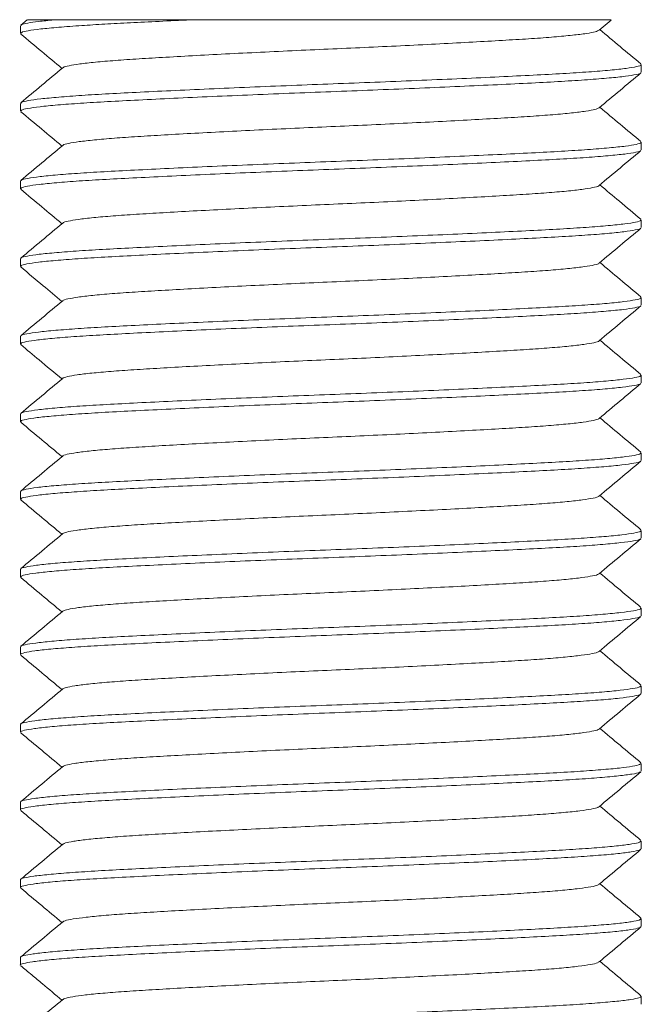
# Model space of a CAD drawing. Header units: millimetres. Extents: x 0 to 210, y 0 to 297.
# Tile 6 of 8: x 118 to 134, y 141 to 166. Entities that reach past the tile are written whole.
import ezdxf

# ---------------------------------------------------------------- set-up
doc = ezdxf.new("R2010")
doc.units = ezdxf.units.MM

msp = doc.modelspace()

# ---------------------------------------------------------------- linework, layer by layer
at = {"color": 7, "linetype": 'Continuous', "lineweight": 15}
for p, q in [((118.51, 166.007), (118.341, 165.866)), ((119.198, 166.002), (122.715, 166.002)), ((133.244, 165.735), (133.557, 165.996)), ((118.333, 165.852), (118.333, 165.652)), ((134.333, 164.652), (134.333, 164.852)), ((118.333, 163.852), (118.333, 163.652)), ((134.333, 162.652), (134.333, 162.852)), ((118.333, 161.852), (118.333, 161.652)), ((134.333, 160.652), (134.333, 160.852)), ((118.333, 159.852), (118.333, 159.652)), ((134.333, 158.652), (134.333, 158.852)), ((118.333, 157.852), (118.333, 157.652)), ((134.333, 156.652), (134.333, 156.852)), ((118.333, 155.852), (118.333, 155.652)), ((134.333, 154.651), (134.333, 154.852)), ((118.333, 153.852), (118.333, 153.651)), ((134.333, 152.651), (134.333, 152.851)), ((118.333, 151.851), (118.333, 151.651)), ((134.333, 150.651), (134.333, 150.851)), ((118.333, 149.851), (118.333, 149.651)), ((134.333, 148.651), (134.333, 148.851)), ((118.333, 147.851), (118.333, 147.651)), ((134.333, 146.651), (134.333, 146.851)), ((118.333, 145.851), (118.333, 145.651)), ((134.333, 144.651), (134.333, 144.851)), ((118.333, 143.851), (118.333, 143.651)), ((134.333, 142.651), (134.333, 142.851)), ((118.333, 141.851), (118.333, 141.652)), ((134.333, 140.652), (134.333, 140.851))]:
    msp.add_line(p, q, dxfattribs=at)
for points, knots in [([(119.198, 166.002), (119.057, 165.988), (118.777, 165.961), (118.51, 165.92), (118.351, 165.884), (118.348, 165.861), (118.347, 165.852)], [0, 0, 0, 0, 0.266264, 0.531725, 0.794348, 1, 1, 1, 1]), ([(122.715, 166.002), (122.441, 165.989), (121.897, 165.964), (121.16, 165.927), (120.491, 165.892), (119.864, 165.854), (119.299, 165.812), (118.833, 165.767), (118.516, 165.722), (118.348, 165.684), (118.349, 165.661), (118.349, 165.652)], [0, 0, 0, 0, 0.106253, 0.21131, 0.314671, 0.418946, 0.543647, 0.669299, 0.794705, 0.91868, 1, 1, 1, 1]), ([(119.198, 166.002), (119.085, 166.002), (118.859, 166.002), (118.643, 166.002), (118.518, 166.002), (118.515, 166.002), (118.514, 166.002)], [0, 0, 0, 0, 0.267409, 0.5356707, 0.8030798, 1, 1, 1, 1]), ([(133.552, 166.002), (133.554, 166.002), (133.559, 166.002), (133.474, 166.002), (133.299, 166.002), (133.032, 166.002), (132.683, 166.002), (132.247, 166.002), (131.735, 166.002), (131.153, 166.002), (130.506, 166.002), (129.803, 166.002), (129.048, 166.002), (128.247, 166.002), (127.41, 166.002), (126.555, 166.002), (125.693, 166.002), (124.834, 166.002), (124.049, 166.002), (123.34, 166.002), (122.923, 166.002), (122.715, 166.002)], [0, 0, 0, 0, 0.027245, 0.079516, 0.133247, 0.187146, 0.240878, 0.295379, 0.350055, 0.404569, 0.45966, 0.514917, 0.570008, 0.626747, 0.683667, 0.740407, 0.79709, 0.853944, 0.910632, 0.955316, 1, 1, 1, 1]), ([(118.341, 165.637), (118.521, 165.487), (118.875, 165.192), (119.228, 164.896), (119.401, 164.752)], [0, 0, 0, 0, 0.509218, 1, 1, 1, 1]), ([(133.239, 165.735), (133.216, 165.722), (133.166, 165.695), (132.933, 165.652), (132.577, 165.607), (132.101, 165.562), (131.523, 165.519), (130.853, 165.479), (130.096, 165.435), (129.26, 165.39), (128.366, 165.345), (127.439, 165.301), (126.501, 165.259), (125.562, 165.218), (124.63, 165.174), (123.721, 165.129), (122.861, 165.084), (122.075, 165.04), (121.373, 164.998), (120.761, 164.957), (120.247, 164.912), (119.843, 164.867), (119.573, 164.822), (119.438, 164.789), (119.434, 164.772), (119.433, 164.768)], [0, 0, 0, 0, 0.0404196, 0.0858195, 0.1314653, 0.1769208, 0.2217606, 0.2659642, 0.3109058, 0.3564099, 0.4020485, 0.4473857, 0.4920028, 0.5363037, 0.581429, 0.6270092, 0.6726118, 0.717803, 0.7621792, 0.8067002, 0.8519823, 0.8976099, 0.9431479, 0.9881661, 1, 1, 1, 1]), ([(134.324, 164.866), (134.144, 165.016), (133.791, 165.311), (133.437, 165.607), (133.264, 165.752)], [0, 0, 0, 0, 0.5092561, 1, 1, 1, 1]), ([(119.421, 164.768), (119.241, 164.618), (118.881, 164.317), (118.521, 164.016), (118.341, 163.866)], [0, 0, 0, 0, 0.499973, 1, 1, 1, 1]), ([(134.323, 164.638), (134.323, 164.637), (134.331, 164.623), (134.21, 164.594), (133.949, 164.55), (133.523, 164.505), (132.968, 164.46), (132.294, 164.417), (131.514, 164.376), (130.635, 164.333), (129.664, 164.288), (128.628, 164.243), (127.556, 164.199), (126.472, 164.157), (125.386, 164.115), (124.31, 164.072), (123.261, 164.027), (122.272, 163.982), (121.367, 163.938), (120.561, 163.896), (119.859, 163.854), (119.272, 163.81), (118.813, 163.765), (118.504, 163.72), (118.345, 163.682), (118.348, 163.66), (118.35, 163.652)], [0, 0, 0, 0, 0.0008933, 0.0447636, 0.0892674, 0.1339901, 0.1785048, 0.2223963, 0.2657155, 0.3097862, 0.3543866, 0.3990966, 0.4434901, 0.4871586, 0.5305985, 0.5748438, 0.619513, 0.6641822, 0.7084275, 0.7518674, 0.7955359, 0.8399294, 0.8846394, 0.9292398, 0.9733104, 1, 1, 1, 1]), ([(134.317, 164.852), (134.322, 164.847), (134.34, 164.829), (134.225, 164.797), (133.966, 164.752), (133.549, 164.707), (133, 164.662), (132.332, 164.619), (131.557, 164.579), (130.682, 164.535), (129.716, 164.49), (128.683, 164.445), (127.612, 164.401), (126.528, 164.359), (125.442, 164.318), (124.364, 164.274), (123.314, 164.229), (122.321, 164.184), (121.411, 164.14), (120.6, 164.098), (119.893, 164.057), (119.299, 164.012), (118.833, 163.967), (118.516, 163.922), (118.348, 163.884), (118.349, 163.861), (118.349, 163.852)], [0, 0, 0, 0, 0.013097, 0.056293, 0.100133, 0.14421, 0.188104, 0.231404, 0.27409, 0.317488, 0.361429, 0.405499, 0.449279, 0.492364, 0.535144, 0.57872, 0.622734, 0.666769, 0.710408, 0.753261, 0.796253, 0.83998, 0.88404, 0.928013, 0.971485, 1, 1, 1, 1]), ([(133.245, 163.736), (133.425, 163.886), (133.785, 164.187), (134.145, 164.487), (134.324, 164.638)], [0, 0, 0, 0, 0.499975, 1, 1, 1, 1]), ([(118.341, 163.637), (118.521, 163.487), (118.875, 163.192), (119.228, 162.896), (119.401, 162.752)], [0, 0, 0, 0, 0.509201, 1, 1, 1, 1]), ([(133.243, 163.736), (133.216, 163.722), (133.162, 163.694), (132.918, 163.65), (132.555, 163.605), (132.074, 163.56), (131.491, 163.517), (130.816, 163.476), (130.055, 163.433), (129.215, 163.388), (128.319, 163.343), (127.391, 163.299), (126.453, 163.257), (125.514, 163.215), (124.582, 163.172), (123.675, 163.127), (122.819, 163.082), (122.037, 163.038), (121.339, 162.996), (120.732, 162.954), (120.224, 162.91), (119.826, 162.865), (119.563, 162.82), (119.434, 162.788), (119.432, 162.771), (119.431, 162.768)], [0, 0, 0, 0, 0.04335, 0.08873, 0.134333, 0.179724, 0.224478, 0.268648, 0.313586, 0.359064, 0.404654, 0.449921, 0.494448, 0.538741, 0.583857, 0.629405, 0.674954, 0.72007, 0.764363, 0.80889, 0.854157, 0.899747, 0.945225, 0.990163, 1, 1, 1, 1]), ([(134.324, 162.866), (134.144, 163.016), (133.791, 163.311), (133.437, 163.607), (133.264, 163.752)], [0, 0, 0, 0, 0.509177, 1, 1, 1, 1]), ([(134.316, 162.852), (134.321, 162.847), (134.337, 162.828), (134.215, 162.794), (133.948, 162.75), (133.524, 162.705), (132.968, 162.66), (132.294, 162.617), (131.514, 162.576), (130.635, 162.533), (129.664, 162.488), (128.628, 162.443), (127.556, 162.399), (126.472, 162.357), (125.386, 162.315), (124.31, 162.272), (123.261, 162.227), (122.272, 162.182), (121.367, 162.138), (120.561, 162.096), (119.859, 162.054), (119.272, 162.01), (118.813, 161.965), (118.504, 161.92), (118.345, 161.882), (118.348, 161.86), (118.35, 161.852)], [0, 0, 0, 0, 0.015292, 0.05853, 0.102392, 0.14647, 0.190344, 0.233603, 0.276297, 0.319733, 0.363691, 0.407756, 0.45151, 0.494549, 0.537363, 0.580971, 0.624996, 0.669022, 0.712629, 0.755443, 0.798482, 0.842236, 0.886302, 0.93026, 0.973695, 1, 1, 1, 1]), ([(119.421, 162.768), (119.241, 162.617), (118.881, 162.317), (118.521, 162.016), (118.341, 161.865)], [0, 0, 0, 0, 0.499974, 1, 1, 1, 1]), ([(134.32, 162.637), (134.32, 162.637), (134.326, 162.622), (134.201, 162.592), (133.931, 162.547), (133.498, 162.502), (132.936, 162.458), (132.257, 162.415), (131.472, 162.374), (130.587, 162.331), (129.613, 162.286), (128.574, 162.241), (127.501, 162.196), (126.416, 162.155), (125.331, 162.113), (124.255, 162.069), (123.209, 162.024), (122.223, 161.979), (121.324, 161.935), (120.523, 161.894), (119.826, 161.852), (119.245, 161.808), (118.793, 161.763), (118.493, 161.718), (118.341, 161.681), (118.348, 161.659), (118.35, 161.652)], [0, 0, 0, 0, 0.002773, 0.046701, 0.091242, 0.13598, 0.180488, 0.224352, 0.267701, 0.311824, 0.356456, 0.401176, 0.445557, 0.489194, 0.532688, 0.576981, 0.621676, 0.666349, 0.710577, 0.753998, 0.797729, 0.842164, 0.886895, 0.931494, 0.975542, 1, 1, 1, 1]), ([(133.244, 161.735), (133.424, 161.886), (133.784, 162.186), (134.144, 162.487), (134.324, 162.637)], [0, 0, 0, 0, 0.499973, 1, 1, 1, 1]), ([(118.341, 161.637), (118.521, 161.487), (118.875, 161.192), (119.228, 160.896), (119.401, 160.752)], [0, 0, 0, 0, 0.509263, 1, 1, 1, 1]), ([(133.244, 161.735), (133.244, 161.735), (133.248, 161.721), (133.139, 161.692), (132.907, 161.647), (132.532, 161.602), (132.046, 161.558), (131.458, 161.515), (130.779, 161.474), (130.014, 161.431), (129.171, 161.386), (128.272, 161.341), (127.343, 161.296), (126.405, 161.255), (125.466, 161.213), (124.535, 161.169), (123.63, 161.124), (122.777, 161.079), (121.999, 161.035), (121.306, 160.994), (120.703, 160.952), (120.201, 160.908), (119.808, 160.863), (119.553, 160.818), (119.43, 160.786), (119.43, 160.77), (119.43, 160.768)], [0, 0, 0, 0, 0.000426, 0.045248, 0.090696, 0.136346, 0.181761, 0.226518, 0.270749, 0.31577, 0.361312, 0.406943, 0.452229, 0.496753, 0.541132, 0.586327, 0.631933, 0.677517, 0.722646, 0.76695, 0.81157, 0.856911, 0.902553, 0.948061, 0.993006, 1, 1, 1, 1]), ([(134.324, 160.866), (134.139, 161.02), (133.785, 161.316), (133.432, 161.611), (133.264, 161.752)], [0, 0, 0, 0, 0.523194, 1, 1, 1, 1]), ([(134.315, 160.852), (134.32, 160.846), (134.334, 160.827), (134.205, 160.792), (133.929, 160.747), (133.498, 160.702), (132.936, 160.658), (132.257, 160.615), (131.472, 160.574), (130.587, 160.531), (129.613, 160.486), (128.574, 160.441), (127.501, 160.396), (126.416, 160.355), (125.331, 160.313), (124.255, 160.269), (123.209, 160.224), (122.223, 160.179), (121.324, 160.135), (120.523, 160.094), (119.826, 160.052), (119.245, 160.008), (118.793, 159.963), (118.493, 159.918), (118.341, 159.881), (118.348, 159.859), (118.35, 159.852)], [0, 0, 0, 0, 0.017489, 0.060769, 0.104652, 0.14873, 0.192582, 0.235799, 0.278507, 0.321979, 0.365953, 0.410013, 0.453739, 0.496732, 0.539584, 0.583223, 0.627259, 0.671273, 0.714848, 0.757629, 0.800714, 0.844493, 0.888564, 0.932505, 0.975903, 1, 1, 1, 1]), ([(119.421, 160.768), (119.241, 160.618), (118.882, 160.317), (118.522, 160.016), (118.342, 159.866)], [0, 0, 0, 0, 0.499974, 1, 1, 1, 1]), ([(134.317, 160.637), (134.317, 160.636), (134.322, 160.62), (134.191, 160.59), (133.912, 160.545), (133.472, 160.5), (132.904, 160.455), (132.219, 160.413), (131.429, 160.372), (130.539, 160.328), (129.561, 160.284), (128.52, 160.238), (127.446, 160.194), (126.361, 160.153), (125.275, 160.111), (124.2, 160.067), (123.157, 160.022), (122.175, 159.977), (121.28, 159.933), (120.484, 159.892), (119.794, 159.85), (119.219, 159.805), (118.774, 159.76), (118.481, 159.716), (118.338, 159.679), (118.347, 159.659), (118.351, 159.652)], [0, 0, 0, 0, 0.005028, 0.048996, 0.093557, 0.138292, 0.182777, 0.226596, 0.269963, 0.314121, 0.358767, 0.403479, 0.447831, 0.491417, 0.534955, 0.579278, 0.623981, 0.668641, 0.712834, 0.756225, 0.8, 0.84446, 0.889193, 0.933772, 0.977781, 1, 1, 1, 1]), ([(133.244, 159.735), (133.424, 159.886), (133.784, 160.186), (134.144, 160.487), (134.324, 160.637)], [0, 0, 0, 0, 0.499973, 1, 1, 1, 1]), ([(118.342, 159.637), (118.534, 159.476), (118.887, 159.181), (119.241, 158.886), (119.401, 158.752)], [0, 0, 0, 0, 0.545091, 1, 1, 1, 1]), ([(133.241, 159.735), (133.241, 159.734), (133.244, 159.72), (133.131, 159.69), (132.89, 159.645), (132.51, 159.6), (132.018, 159.555), (131.426, 159.513), (130.742, 159.472), (129.972, 159.428), (129.126, 159.384), (128.225, 159.338), (127.296, 159.294), (126.357, 159.253), (125.418, 159.211), (124.488, 159.167), (123.585, 159.122), (122.735, 159.077), (121.961, 159.033), (121.273, 158.992), (120.675, 158.95), (120.178, 158.905), (119.792, 158.86), (119.544, 158.816), (119.426, 158.785), (119.427, 158.769), (119.427, 158.768)], [0, 0, 0, 0, 0.0027281, 0.0475782, 0.0930333, 0.1386675, 0.1840447, 0.2287434, 0.2729795, 0.3180238, 0.3635663, 0.409176, 0.4544183, 0.4988792, 0.5432903, 0.5885023, 0.6341037, 0.6796602, 0.7247403, 0.769001, 0.8136541, 0.8590066, 0.9046381, 0.950113, 0.9950041, 1, 1, 1, 1]), ([(134.324, 158.866), (134.144, 159.016), (133.791, 159.311), (133.437, 159.607), (133.264, 159.752)], [0, 0, 0, 0, 0.5092626, 1, 1, 1, 1]), ([(119.421, 158.768), (119.241, 158.618), (118.881, 158.317), (118.521, 158.016), (118.341, 157.866)], [0, 0, 0, 0, 0.499973, 1, 1, 1, 1]), ([(134.315, 158.852), (134.319, 158.845), (134.331, 158.825), (134.195, 158.79), (133.911, 158.745), (133.473, 158.7), (132.904, 158.655), (132.219, 158.613), (131.429, 158.572), (130.539, 158.528), (129.561, 158.484), (128.52, 158.438), (127.446, 158.394), (126.361, 158.353), (125.275, 158.311), (124.2, 158.267), (123.157, 158.222), (122.175, 158.177), (121.28, 158.133), (120.484, 158.092), (119.794, 158.05), (119.219, 158.005), (118.774, 157.96), (118.481, 157.916), (118.338, 157.879), (118.347, 157.859), (118.351, 157.852)], [0, 0, 0, 0, 0.019689, 0.063009, 0.106913, 0.15099, 0.194818, 0.237992, 0.28072, 0.324227, 0.368215, 0.412268, 0.455967, 0.498911, 0.541808, 0.585477, 0.629522, 0.673523, 0.717065, 0.759817, 0.802947, 0.846751, 0.890826, 0.934748, 0.978108, 1, 1, 1, 1]), ([(134.314, 158.637), (134.314, 158.635), (134.317, 158.619), (134.18, 158.587), (133.893, 158.543), (133.446, 158.498), (132.872, 158.453), (132.181, 158.411), (131.385, 158.37), (130.491, 158.326), (129.509, 158.281), (128.465, 158.236), (127.39, 158.192), (126.305, 158.151), (125.22, 158.109), (124.146, 158.065), (123.105, 158.02), (122.126, 157.975), (121.237, 157.931), (120.446, 157.89), (119.761, 157.848), (119.193, 157.803), (118.755, 157.758), (118.471, 157.713), (118.334, 157.678), (118.347, 157.658), (118.351, 157.652)], [0, 0, 0, 0, 0.006951, 0.050973, 0.095567, 0.140314, 0.184788, 0.228577, 0.271981, 0.316188, 0.360862, 0.40558, 0.449916, 0.493468, 0.537068, 0.581434, 0.62616, 0.67082, 0.714992, 0.758372, 0.802206, 0.846704, 0.891454, 0.936028, 0.98001, 1, 1, 1, 1]), ([(133.244, 157.735), (133.424, 157.885), (133.784, 158.186), (134.144, 158.487), (134.324, 158.637)], [0, 0, 0, 0, 0.499974, 1, 1, 1, 1]), ([(118.341, 157.637), (118.499, 157.506), (118.852, 157.211), (119.205, 156.915), (119.401, 156.752)], [0, 0, 0, 0, 0.445549, 1, 1, 1, 1]), ([(133.238, 157.735), (133.238, 157.733), (133.24, 157.718), (133.122, 157.687), (132.874, 157.643), (132.487, 157.598), (131.99, 157.553), (131.393, 157.511), (130.704, 157.47), (129.93, 157.426), (129.081, 157.381), (128.178, 157.336), (127.248, 157.292), (126.309, 157.251), (125.37, 157.209), (124.441, 157.165), (123.54, 157.12), (122.693, 157.075), (121.924, 157.031), (121.24, 156.99), (120.647, 156.948), (120.155, 156.903), (119.775, 156.858), (119.535, 156.813), (119.421, 156.783), (119.424, 156.769), (119.425, 156.768)], [0, 0, 0, 0, 0.004717, 0.049613, 0.095093, 0.14073, 0.186088, 0.230746, 0.275012, 0.320097, 0.365659, 0.411265, 0.456483, 0.500899, 0.545365, 0.590612, 0.636227, 0.681775, 0.726824, 0.771066, 0.815769, 0.861152, 0.906791, 0.952252, 0.997107, 1, 1, 1, 1]), ([(134.324, 156.866), (134.144, 157.016), (133.791, 157.311), (133.437, 157.607), (133.264, 157.752)], [0, 0, 0, 0, 0.509264, 1, 1, 1, 1]), ([(119.421, 156.768), (119.241, 156.617), (118.881, 156.317), (118.521, 156.016), (118.341, 155.866)], [0, 0, 0, 0, 0.499975, 1, 1, 1, 1]), ([(134.315, 156.852), (134.318, 156.845), (134.328, 156.824), (134.184, 156.787), (133.892, 156.743), (133.447, 156.698), (132.872, 156.653), (132.181, 156.611), (131.385, 156.57), (130.491, 156.526), (129.509, 156.481), (128.465, 156.436), (127.39, 156.392), (126.305, 156.351), (125.22, 156.309), (124.146, 156.265), (123.105, 156.22), (122.126, 156.175), (121.237, 156.131), (120.446, 156.09), (119.761, 156.048), (119.193, 156.003), (118.755, 155.958), (118.471, 155.913), (118.334, 155.878), (118.347, 155.858), (118.351, 155.852)], [0, 0, 0, 0, 0.021892, 0.065252, 0.109174, 0.153249, 0.197053, 0.240183, 0.282935, 0.326477, 0.370478, 0.414523, 0.458192, 0.501089, 0.544033, 0.587732, 0.631785, 0.675773, 0.71928, 0.762008, 0.805182, 0.84901, 0.893087, 0.936991, 0.980311, 1, 1, 1, 1]), ([(134.312, 156.638), (134.312, 156.635), (134.313, 156.618), (134.169, 156.585), (133.873, 156.54), (133.42, 156.495), (132.839, 156.451), (132.143, 156.409), (131.342, 156.368), (130.442, 156.324), (129.456, 156.279), (128.41, 156.234), (127.335, 156.19), (126.249, 156.148), (125.164, 156.107), (124.091, 156.062), (123.053, 156.017), (122.078, 155.972), (121.194, 155.929), (120.408, 155.888), (119.729, 155.845), (119.167, 155.801), (118.736, 155.756), (118.46, 155.711), (118.331, 155.676), (118.346, 155.657), (118.35, 155.652)], [0, 0, 0, 0, 0.00976, 0.053796, 0.098382, 0.1431, 0.187523, 0.231241, 0.274649, 0.318865, 0.363526, 0.408208, 0.452488, 0.495971, 0.539595, 0.583964, 0.628671, 0.67329, 0.717401, 0.760737, 0.804589, 0.849085, 0.89381, 0.938339, 0.982254, 1, 1, 1, 1]), ([(133.245, 155.736), (133.425, 155.886), (133.785, 156.187), (134.144, 156.487), (134.324, 156.638)], [0, 0, 0, 0, 0.499974, 1, 1, 1, 1]), ([(133.236, 155.735), (133.236, 155.733), (133.236, 155.717), (133.112, 155.685), (132.857, 155.64), (132.465, 155.595), (131.962, 155.551), (131.36, 155.509), (130.667, 155.468), (129.888, 155.424), (129.035, 155.379), (128.13, 155.334), (127.2, 155.29), (126.26, 155.248), (125.322, 155.207), (124.393, 155.162), (123.495, 155.117), (122.652, 155.072), (121.886, 155.029), (121.207, 154.988), (120.619, 154.945), (120.133, 154.901), (119.759, 154.856), (119.526, 154.811), (119.418, 154.782), (119.422, 154.768), (119.422, 154.768)], [0, 0, 0, 0, 0.007615, 0.052539, 0.098024, 0.143645, 0.188963, 0.233562, 0.277846, 0.322953, 0.368514, 0.414098, 0.459271, 0.50363, 0.548133, 0.593396, 0.639006, 0.684525, 0.729525, 0.773734, 0.81847, 0.863863, 0.909491, 0.954918, 0.999718, 1, 1, 1, 1]), ([(134.324, 154.865), (134.144, 155.016), (133.791, 155.311), (133.437, 155.607), (133.264, 155.752)], [0, 0, 0, 0, 0.509124, 1, 1, 1, 1]), ([(118.341, 155.638), (118.521, 155.487), (118.875, 155.192), (119.228, 154.897), (119.401, 154.752)], [0, 0, 0, 0, 0.509172, 1, 1, 1, 1]), ([(119.421, 154.768), (119.241, 154.618), (118.881, 154.317), (118.521, 154.016), (118.341, 153.866)], [0, 0, 0, 0, 0.499974, 1, 1, 1, 1]), ([(134.315, 154.852), (134.317, 154.844), (134.324, 154.822), (134.173, 154.785), (133.872, 154.74), (133.42, 154.695), (132.839, 154.651), (132.143, 154.609), (131.342, 154.568), (130.442, 154.524), (129.456, 154.479), (128.41, 154.434), (127.335, 154.39), (126.249, 154.348), (125.164, 154.307), (124.091, 154.262), (123.053, 154.217), (122.078, 154.172), (121.194, 154.129), (120.408, 154.088), (119.729, 154.045), (119.167, 154.001), (118.736, 153.956), (118.46, 153.911), (118.331, 153.876), (118.346, 153.857), (118.35, 153.852)], [0, 0, 0, 0, 0.024097, 0.067495, 0.111436, 0.155507, 0.199286, 0.242371, 0.285152, 0.328727, 0.372741, 0.416777, 0.460416, 0.503268, 0.546261, 0.589987, 0.634047, 0.678021, 0.721493, 0.764201, 0.807418, 0.85127, 0.895348, 0.939231, 0.982511, 1, 1, 1, 1]), ([(134.31, 154.637), (134.31, 154.634), (134.308, 154.616), (134.158, 154.583), (133.853, 154.538), (133.393, 154.493), (132.806, 154.449), (132.104, 154.407), (131.298, 154.365), (130.394, 154.322), (129.404, 154.277), (128.356, 154.232), (127.279, 154.188), (126.193, 154.146), (125.109, 154.104), (124.037, 154.06), (123.001, 154.015), (122.031, 153.97), (121.151, 153.927), (120.371, 153.886), (119.697, 153.843), (119.142, 153.799), (118.718, 153.753), (118.45, 153.709), (118.328, 153.675), (118.345, 153.656), (118.349, 153.651)], [0, 0, 0, 0, 0.011702, 0.055789, 0.100406, 0.145132, 0.189542, 0.233227, 0.276683, 0.320944, 0.36563, 0.410316, 0.454578, 0.498034, 0.541718, 0.586128, 0.630855, 0.675472, 0.719559, 0.762894, 0.806802, 0.851333, 0.896072, 0.940592, 0.984479, 1, 1, 1, 1]), ([(133.244, 153.735), (133.424, 153.886), (133.784, 154.186), (134.144, 154.487), (134.324, 154.637)], [0, 0, 0, 0, 0.499974, 1, 1, 1, 1]), ([(133.234, 153.735), (133.234, 153.732), (133.232, 153.715), (133.103, 153.683), (132.84, 153.638), (132.441, 153.593), (131.934, 153.549), (131.326, 153.507), (130.629, 153.465), (129.846, 153.422), (128.99, 153.377), (128.083, 153.332), (127.152, 153.288), (126.212, 153.246), (125.274, 153.204), (124.346, 153.16), (123.45, 153.115), (122.611, 153.07), (121.849, 153.027), (121.174, 152.986), (120.592, 152.943), (120.11, 152.899), (119.747, 152.853), (119.504, 152.809), (119.45, 152.781), (119.423, 152.768)], [0, 0, 0, 0, 0.009554, 0.054522, 0.100032, 0.145653, 0.190951, 0.235508, 0.279832, 0.324979, 0.370559, 0.416138, 0.461285, 0.505609, 0.550166, 0.595464, 0.641086, 0.686595, 0.731563, 0.775764, 0.820549, 0.865971, 0.911605, 0.957016, 1, 1, 1, 1]), ([(134.324, 152.866), (134.144, 153.016), (133.791, 153.311), (133.437, 153.607), (133.264, 153.752)], [0, 0, 0, 0, 0.509405, 1, 1, 1, 1]), ([(118.341, 153.637), (118.521, 153.487), (118.875, 153.192), (119.228, 152.896), (119.401, 152.752)], [0, 0, 0, 0, 0.509268, 1, 1, 1, 1]), ([(134.316, 152.851), (134.317, 152.843), (134.321, 152.821), (134.161, 152.783), (133.852, 152.738), (133.393, 152.693), (132.806, 152.649), (132.104, 152.607), (131.298, 152.565), (130.394, 152.522), (129.404, 152.477), (128.356, 152.432), (127.279, 152.388), (126.193, 152.346), (125.109, 152.304), (124.037, 152.26), (123.001, 152.215), (122.031, 152.17), (121.151, 152.127), (120.371, 152.086), (119.697, 152.043), (119.142, 151.999), (118.718, 151.953), (118.45, 151.909), (118.328, 151.875), (118.345, 151.856), (118.349, 151.851)], [0, 0, 0, 0, 0.026305, 0.06974, 0.113698, 0.157764, 0.201518, 0.244557, 0.287371, 0.330978, 0.375004, 0.419029, 0.462637, 0.505451, 0.54849, 0.592244, 0.636309, 0.680267, 0.723703, 0.766397, 0.809656, 0.85353, 0.897608, 0.94147, 0.984708, 1, 1, 1, 1]), ([(119.421, 152.768), (119.241, 152.618), (118.881, 152.317), (118.521, 152.016), (118.341, 151.866)], [0, 0, 0, 0, 0.499974, 1, 1, 1, 1]), ([(134.308, 152.637), (134.307, 152.633), (134.304, 152.615), (134.146, 152.581), (133.833, 152.536), (133.366, 152.491), (132.773, 152.446), (132.065, 152.405), (131.254, 152.363), (130.345, 152.319), (129.351, 152.274), (128.301, 152.229), (127.224, 152.185), (126.138, 152.144), (125.054, 152.102), (123.983, 152.058), (122.949, 152.013), (121.983, 151.968), (121.108, 151.925), (120.334, 151.884), (119.666, 151.841), (119.117, 151.796), (118.7, 151.751), (118.441, 151.707), (118.325, 151.674), (118.344, 151.656), (118.348, 151.651)], [0, 0, 0, 0, 0.013973, 0.058095, 0.102727, 0.147446, 0.191828, 0.235463, 0.278958, 0.32325, 0.367945, 0.412618, 0.456845, 0.500266, 0.543996, 0.588431, 0.633161, 0.677759, 0.721807, 0.765132, 0.80908, 0.853631, 0.898368, 0.942865, 0.986707, 1, 1, 1, 1]), ([(133.244, 151.735), (133.424, 151.886), (133.784, 152.186), (134.144, 152.487), (134.324, 152.637)], [0, 0, 0, 0, 0.4999732, 1, 1, 1, 1]), ([(133.232, 151.735), (133.231, 151.731), (133.227, 151.714), (133.092, 151.681), (132.822, 151.636), (132.418, 151.591), (131.905, 151.546), (131.293, 151.505), (130.591, 151.463), (129.804, 151.419), (128.944, 151.374), (128.036, 151.329), (127.104, 151.285), (126.164, 151.244), (125.226, 151.202), (124.299, 151.158), (123.405, 151.113), (122.57, 151.068), (121.813, 151.025), (121.142, 150.984), (120.565, 150.941), (120.088, 150.896), (119.732, 150.851), (119.499, 150.808), (119.449, 150.781), (119.426, 150.768)], [0, 0, 0, 0, 0.011861, 0.056867, 0.102392, 0.148007, 0.193277, 0.237785, 0.282149, 0.327328, 0.372918, 0.418486, 0.463599, 0.507887, 0.552492, 0.597817, 0.643443, 0.688934, 0.733864, 0.778055, 0.822882, 0.868325, 0.913958, 0.959346, 1, 1, 1, 1]), ([(134.324, 150.866), (134.144, 151.016), (133.791, 151.311), (133.437, 151.607), (133.264, 151.752)], [0, 0, 0, 0, 0.5092612, 1, 1, 1, 1]), ([(118.341, 151.637), (118.521, 151.487), (118.875, 151.192), (119.228, 150.896), (119.401, 150.752)], [0, 0, 0, 0, 0.509312, 1, 1, 1, 1]), ([(134.317, 150.851), (134.317, 150.842), (134.317, 150.819), (134.149, 150.781), (133.832, 150.736), (133.366, 150.691), (132.773, 150.646), (132.065, 150.605), (131.254, 150.563), (130.345, 150.519), (129.351, 150.474), (128.301, 150.429), (127.224, 150.385), (126.138, 150.344), (125.054, 150.302), (123.983, 150.258), (122.949, 150.213), (121.983, 150.168), (121.108, 150.125), (120.334, 150.084), (119.666, 150.041), (119.117, 149.996), (118.7, 149.951), (118.441, 149.907), (118.325, 149.874), (118.344, 149.856), (118.348, 149.851)], [0, 0, 0, 0, 0.028515, 0.071987, 0.11596, 0.16002, 0.203747, 0.246739, 0.289592, 0.333231, 0.377266, 0.42128, 0.464856, 0.507636, 0.550721, 0.594501, 0.638571, 0.682512, 0.72591, 0.768596, 0.811896, 0.85579, 0.899867, 0.943707, 0.986903, 1, 1, 1, 1]), ([(119.421, 150.768), (119.241, 150.618), (118.881, 150.317), (118.521, 150.016), (118.341, 149.866)], [0, 0, 0, 0, 0.499974, 1, 1, 1, 1]), ([(134.307, 150.637), (134.305, 150.632), (134.298, 150.613), (134.134, 150.578), (133.813, 150.534), (133.339, 150.488), (132.739, 150.444), (132.026, 150.403), (131.21, 150.361), (130.296, 150.317), (129.299, 150.272), (128.246, 150.227), (127.168, 150.183), (126.082, 150.142), (124.998, 150.1), (123.929, 150.055), (122.898, 150.01), (121.936, 149.966), (121.066, 149.922), (120.297, 149.882), (119.635, 149.839), (119.092, 149.794), (118.682, 149.749), (118.432, 149.704), (118.322, 149.672), (118.342, 149.655), (118.346, 149.651)], [0, 0, 0, 0, 0.015884, 0.060057, 0.104719, 0.149447, 0.193814, 0.237416, 0.28097, 0.325308, 0.370027, 0.414702, 0.458911, 0.502317, 0.546107, 0.590583, 0.635332, 0.679927, 0.723951, 0.767287, 0.81129, 0.855876, 0.900627, 0.945114, 0.988927, 1, 1, 1, 1]), ([(133.244, 149.735), (133.424, 149.885), (133.784, 150.186), (134.144, 150.487), (134.324, 150.637)], [0, 0, 0, 0, 0.499974, 1, 1, 1, 1]), ([(118.341, 149.637), (118.521, 149.487), (118.875, 149.192), (119.228, 148.896), (119.401, 148.752)], [0, 0, 0, 0, 0.509268, 1, 1, 1, 1]), ([(133.231, 149.735), (133.229, 149.73), (133.223, 149.712), (133.082, 149.678), (132.804, 149.634), (132.394, 149.588), (131.876, 149.544), (131.259, 149.503), (130.552, 149.461), (129.762, 149.417), (128.899, 149.372), (127.988, 149.327), (127.056, 149.283), (126.116, 149.242), (125.178, 149.2), (124.253, 149.155), (123.361, 149.11), (122.529, 149.066), (121.776, 149.022), (121.11, 148.982), (120.538, 148.939), (120.067, 148.894), (119.717, 148.849), (119.493, 148.806), (119.449, 148.78), (119.428, 148.768)], [0, 0, 0, 0, 0.0138443, 0.0588908, 0.1044354, 0.1500472, 0.1952916, 0.2397545, 0.2841677, 0.3293818, 0.3749853, 0.4205439, 0.4656261, 0.5098888, 0.554544, 0.5998986, 0.6455322, 0.6910092, 0.7359023, 0.7800937, 0.8249665, 0.8704337, 0.9160689, 0.9614359, 1, 1, 1, 1]), ([(134.324, 148.866), (134.144, 149.016), (133.791, 149.311), (133.437, 149.607), (133.264, 149.752)], [0, 0, 0, 0, 0.509149, 1, 1, 1, 1]), ([(134.307, 148.637), (134.304, 148.632), (134.294, 148.612), (134.121, 148.576), (133.792, 148.531), (133.311, 148.486), (132.705, 148.442), (131.987, 148.401), (131.165, 148.359), (130.246, 148.315), (129.246, 148.27), (128.191, 148.225), (127.112, 148.181), (126.026, 148.14), (124.943, 148.098), (123.874, 148.053), (122.847, 148.008), (121.889, 147.963), (121.024, 147.92), (120.26, 147.88), (119.604, 147.836), (119.068, 147.792), (118.665, 147.746), (118.423, 147.702), (118.319, 147.671), (118.341, 147.654), (118.344, 147.651)], [0, 0, 0, 0, 0.01866, 0.0628448, 0.1074961, 0.1521914, 0.1965054, 0.2400353, 0.2836139, 0.3279576, 0.372661, 0.4172986, 0.4614485, 0.5048069, 0.5486184, 0.5930942, 0.6378215, 0.6823736, 0.7263333, 0.7696473, 0.8136668, 0.8582474, 0.9029705, 0.9474095, 0.9911537, 1, 1, 1, 1]), ([(134.318, 148.851), (134.317, 148.842), (134.313, 148.818), (134.136, 148.778), (133.812, 148.734), (133.339, 148.688), (132.739, 148.644), (132.026, 148.603), (131.21, 148.561), (130.296, 148.517), (129.299, 148.472), (128.246, 148.427), (127.168, 148.383), (126.082, 148.342), (124.998, 148.3), (123.929, 148.255), (122.898, 148.21), (121.936, 148.166), (121.066, 148.122), (120.297, 148.082), (119.635, 148.039), (119.092, 147.994), (118.682, 147.949), (118.432, 147.904), (118.322, 147.872), (118.342, 147.855), (118.346, 147.851)], [0, 0, 0, 0, 0.030726, 0.074234, 0.118222, 0.162275, 0.205973, 0.248918, 0.291814, 0.335483, 0.379528, 0.42353, 0.467072, 0.509823, 0.552953, 0.596758, 0.640832, 0.684755, 0.728114, 0.770797, 0.814137, 0.85805, 0.902125, 0.945942, 0.989094, 1, 1, 1, 1]), ([(119.421, 148.768), (119.241, 148.617), (118.881, 148.317), (118.521, 148.016), (118.341, 147.865)], [0, 0, 0, 0, 0.499974, 1, 1, 1, 1]), ([(133.245, 147.735), (133.425, 147.886), (133.785, 148.187), (134.144, 148.487), (134.324, 148.638)], [0, 0, 0, 0, 0.499974, 1, 1, 1, 1]), ([(118.341, 147.638), (118.521, 147.487), (118.875, 147.192), (119.228, 146.897), (119.401, 146.752)], [0, 0, 0, 0, 0.509143, 1, 1, 1, 1]), ([(133.23, 147.735), (133.228, 147.73), (133.219, 147.711), (133.071, 147.676), (132.786, 147.631), (132.37, 147.586), (131.846, 147.542), (131.225, 147.501), (130.514, 147.459), (129.719, 147.415), (128.853, 147.37), (127.941, 147.325), (127.007, 147.281), (126.068, 147.24), (125.13, 147.198), (124.206, 147.153), (123.317, 147.108), (122.488, 147.063), (121.74, 147.02), (121.079, 146.98), (120.511, 146.936), (120.046, 146.892), (119.703, 146.846), (119.488, 146.805), (119.449, 146.779), (119.431, 146.768)], [0, 0, 0, 0, 0.016701, 0.061779, 0.107334, 0.152933, 0.198143, 0.242553, 0.287012, 0.332252, 0.37786, 0.4234, 0.468443, 0.512677, 0.557374, 0.602749, 0.648381, 0.693835, 0.738683, 0.782872, 0.827781, 0.873263, 0.918891, 0.964229, 1, 1, 1, 1]), ([(134.324, 146.866), (134.144, 147.016), (133.791, 147.311), (133.437, 147.607), (133.264, 147.752)], [0, 0, 0, 0, 0.509359, 1, 1, 1, 1]), ([(134.32, 146.851), (134.317, 146.841), (134.309, 146.817), (134.124, 146.776), (133.791, 146.731), (133.311, 146.686), (132.705, 146.642), (131.987, 146.601), (131.165, 146.559), (130.246, 146.515), (129.246, 146.47), (128.191, 146.425), (127.112, 146.381), (126.026, 146.34), (124.943, 146.298), (123.874, 146.253), (122.847, 146.208), (121.889, 146.163), (121.024, 146.12), (120.26, 146.08), (119.604, 146.036), (119.068, 145.992), (118.665, 145.946), (118.423, 145.902), (118.319, 145.871), (118.341, 145.854), (118.344, 145.851)], [0, 0, 0, 0, 0.03294, 0.076482, 0.120484, 0.164528, 0.208198, 0.251094, 0.294038, 0.337737, 0.38179, 0.425778, 0.469285, 0.512013, 0.555187, 0.599015, 0.643092, 0.686996, 0.730316, 0.772999, 0.816378, 0.86031, 0.904382, 0.948175, 0.991282, 1, 1, 1, 1]), ([(134.306, 146.637), (134.302, 146.631), (134.289, 146.61), (134.108, 146.574), (133.77, 146.529), (133.283, 146.484), (132.671, 146.44), (131.947, 146.398), (131.121, 146.357), (130.197, 146.312), (129.193, 146.267), (128.136, 146.222), (127.057, 146.179), (125.971, 146.138), (124.888, 146.095), (123.821, 146.051), (122.796, 146.006), (121.842, 145.961), (120.983, 145.918), (120.224, 145.877), (119.573, 145.834), (119.044, 145.789), (118.648, 145.744), (118.415, 145.7), (118.316, 145.67), (118.339, 145.654), (118.342, 145.651)], [0, 0, 0, 0, 0.02068, 0.064909, 0.109583, 0.15428, 0.198573, 0.242069, 0.285706, 0.330089, 0.37481, 0.419443, 0.463567, 0.506916, 0.550782, 0.595291, 0.64003, 0.684572, 0.728501, 0.771831, 0.8159, 0.860508, 0.905238, 0.949661, 0.993369, 1, 1, 1, 1]), ([(119.421, 146.768), (119.241, 146.618), (118.881, 146.317), (118.522, 146.016), (118.342, 145.866)], [0, 0, 0, 0, 0.499974, 1, 1, 1, 1]), ([(133.244, 145.735), (133.424, 145.886), (133.784, 146.186), (134.144, 146.487), (134.324, 146.637)], [0, 0, 0, 0, 0.499974, 1, 1, 1, 1]), ([(118.341, 145.637), (118.521, 145.487), (118.875, 145.192), (119.228, 144.896), (119.401, 144.752)], [0, 0, 0, 0, 0.509271, 1, 1, 1, 1]), ([(133.229, 145.735), (133.226, 145.729), (133.214, 145.709), (133.059, 145.674), (132.768, 145.629), (132.346, 145.584), (131.817, 145.54), (131.191, 145.498), (130.475, 145.457), (129.676, 145.412), (128.807, 145.367), (127.893, 145.322), (126.959, 145.279), (126.019, 145.238), (125.083, 145.195), (124.159, 145.151), (123.272, 145.106), (122.448, 145.061), (121.704, 145.018), (121.047, 144.977), (120.485, 144.934), (120.025, 144.889), (119.689, 144.844), (119.483, 144.803), (119.448, 144.779), (119.433, 144.768)], [0, 0, 0, 0, 0.018734, 0.063848, 0.109416, 0.155007, 0.200187, 0.244552, 0.289061, 0.334332, 0.379948, 0.425474, 0.470481, 0.514696, 0.559439, 0.604838, 0.650473, 0.695906, 0.740714, 0.78491, 0.829859, 0.875361, 0.920985, 0.966297, 1, 1, 1, 1]), ([(134.324, 144.866), (134.144, 145.016), (133.791, 145.311), (133.437, 145.607), (133.264, 145.752)], [0, 0, 0, 0, 0.5092548, 1, 1, 1, 1]), ([(134.322, 144.851), (134.317, 144.84), (134.305, 144.815), (134.11, 144.774), (133.77, 144.729), (133.283, 144.684), (132.671, 144.64), (131.947, 144.598), (131.121, 144.557), (130.197, 144.512), (129.193, 144.467), (128.136, 144.422), (127.057, 144.379), (125.971, 144.338), (124.888, 144.295), (123.821, 144.251), (122.796, 144.206), (121.842, 144.161), (120.983, 144.118), (120.224, 144.077), (119.573, 144.034), (119.044, 143.989), (118.648, 143.944), (118.415, 143.9), (118.316, 143.87), (118.339, 143.854), (118.342, 143.851)], [0, 0, 0, 0, 0.035155, 0.078731, 0.122745, 0.16678, 0.210419, 0.253272, 0.296264, 0.339991, 0.384051, 0.428024, 0.471496, 0.514205, 0.557422, 0.601273, 0.645351, 0.689234, 0.732514, 0.775204, 0.818621, 0.86257, 0.906638, 0.950405, 0.993467, 1, 1, 1, 1]), ([(134.306, 144.637), (134.3, 144.63), (134.284, 144.609), (134.094, 144.572), (133.749, 144.527), (133.254, 144.482), (132.637, 144.438), (131.907, 144.396), (131.076, 144.354), (130.147, 144.31), (129.14, 144.265), (128.081, 144.22), (127.001, 144.177), (125.915, 144.136), (124.832, 144.093), (123.767, 144.049), (122.745, 144.003), (121.796, 143.959), (120.941, 143.916), (120.188, 143.875), (119.543, 143.832), (119.02, 143.787), (118.632, 143.742), (118.407, 143.698), (118.314, 143.668), (118.337, 143.653), (118.339, 143.651)], [0, 0, 0, 0, 0.022957, 0.067217, 0.111902, 0.156587, 0.200847, 0.244302, 0.287986, 0.332395, 0.37712, 0.421736, 0.465822, 0.509156, 0.553063, 0.597593, 0.642331, 0.686851, 0.730736, 0.774077, 0.818181, 0.862805, 0.907528, 0.951923, 0.995583, 1, 1, 1, 1]), ([(119.421, 144.768), (119.241, 144.618), (118.881, 144.317), (118.521, 144.016), (118.341, 143.866)], [0, 0, 0, 0, 0.499973, 1, 1, 1, 1]), ([(133.244, 143.735), (133.424, 143.886), (133.784, 144.186), (134.144, 144.487), (134.324, 144.637)], [0, 0, 0, 0, 0.499973, 1, 1, 1, 1]), ([(118.341, 143.637), (118.521, 143.487), (118.875, 143.192), (119.228, 142.896), (119.401, 142.752)], [0, 0, 0, 0, 0.50929, 1, 1, 1, 1]), ([(133.229, 143.735), (133.224, 143.728), (133.21, 143.708), (133.048, 143.672), (132.749, 143.627), (132.321, 143.582), (131.787, 143.538), (131.156, 143.496), (130.436, 143.454), (129.633, 143.41), (128.761, 143.365), (127.845, 143.32), (126.911, 143.277), (125.971, 143.236), (125.035, 143.193), (124.113, 143.149), (123.228, 143.103), (122.407, 143.059), (121.668, 143.016), (121.016, 142.975), (120.458, 142.932), (120.005, 142.887), (119.675, 142.842), (119.477, 142.802), (119.446, 142.778), (119.434, 142.768)], [0, 0, 0, 0, 0.02103, 0.066167, 0.111736, 0.157306, 0.202443, 0.246757, 0.291304, 0.336592, 0.382203, 0.427703, 0.472661, 0.516852, 0.561627, 0.607039, 0.652663, 0.698064, 0.742817, 0.787015, 0.831992, 0.8775, 0.923108, 0.968382, 1, 1, 1, 1]), ([(134.324, 142.866), (134.144, 143.016), (133.791, 143.311), (133.437, 143.607), (133.264, 143.752)], [0, 0, 0, 0, 0.509259, 1, 1, 1, 1]), ([(134.325, 142.851), (134.317, 142.84), (134.301, 142.814), (134.096, 142.772), (133.748, 142.727), (133.254, 142.682), (132.637, 142.638), (131.907, 142.596), (131.076, 142.554), (130.147, 142.51), (129.14, 142.465), (128.081, 142.42), (127.001, 142.377), (125.915, 142.336), (124.832, 142.293), (123.767, 142.249), (122.745, 142.203), (121.796, 142.159), (120.941, 142.116), (120.188, 142.075), (119.543, 142.032), (119.02, 141.987), (118.632, 141.942), (118.407, 141.898), (118.314, 141.868), (118.337, 141.853), (118.339, 141.851)], [0, 0, 0, 0, 0.037372, 0.08098, 0.125005, 0.169031, 0.212638, 0.255452, 0.298491, 0.342245, 0.38631, 0.430268, 0.473704, 0.516398, 0.559657, 0.60353, 0.647609, 0.691471, 0.734709, 0.77741, 0.820864, 0.86483, 0.908893, 0.952633, 0.995649, 1, 1, 1, 1]), ([(134.306, 142.637), (134.299, 142.629), (134.278, 142.607), (134.08, 142.569), (133.727, 142.524), (133.226, 142.479), (132.602, 142.435), (131.867, 142.394), (131.03, 142.352), (130.097, 142.308), (129.086, 142.263), (128.026, 142.218), (126.946, 142.175), (125.859, 142.134), (124.777, 142.091), (123.713, 142.046), (122.694, 142.001), (121.75, 141.957), (120.9, 141.914), (120.152, 141.873), (119.513, 141.83), (118.997, 141.785), (118.616, 141.74), (118.4, 141.695), (118.311, 141.667), (118.335, 141.652), (118.336, 141.652)], [0, 0, 0, 0, 0.0248742, 0.0691818, 0.1138922, 0.1585806, 0.2028235, 0.2462591, 0.2900043, 0.3344548, 0.3792004, 0.4238144, 0.4678774, 0.5112176, 0.5551809, 0.5997473, 0.6445, 0.6890118, 0.7328692, 0.7762412, 0.8203974, 0.8650521, 0.9097836, 0.954166, 0.9977929, 1, 1, 1, 1]), ([(119.421, 142.768), (119.241, 142.617), (118.881, 142.317), (118.521, 142.016), (118.341, 141.865)], [0, 0, 0, 0, 0.499975, 1, 1, 1, 1]), ([(133.244, 141.735), (133.424, 141.885), (133.784, 142.186), (134.144, 142.487), (134.324, 142.637)], [0, 0, 0, 0, 0.499974, 1, 1, 1, 1]), ([(118.341, 141.637), (118.435, 141.559), (118.619, 141.406), (118.976, 141.107), (119.234, 140.892), (119.401, 140.752)], [0, 0, 0, 0, 0.2678038, 0.5247104, 1, 1, 1, 1]), ([(133.228, 141.735), (133.222, 141.728), (133.205, 141.706), (133.035, 141.669), (132.73, 141.624), (132.296, 141.579), (131.757, 141.535), (131.121, 141.494), (130.397, 141.452), (129.59, 141.408), (128.715, 141.363), (127.798, 141.318), (126.863, 141.275), (125.923, 141.234), (124.987, 141.191), (124.066, 141.146), (123.185, 141.101), (122.367, 141.057), (121.632, 141.014), (120.985, 140.973), (120.432, 140.93), (119.984, 140.885), (119.662, 140.84), (119.473, 140.8), (119.446, 140.777), (119.436, 140.768)], [0, 0, 0, 0, 0.023042, 0.068245, 0.113859, 0.159451, 0.204587, 0.2489, 0.293528, 0.338877, 0.384527, 0.430043, 0.474996, 0.519211, 0.564062, 0.609529, 0.655186, 0.700598, 0.745341, 0.789588, 0.834636, 0.880194, 0.925829, 0.971109, 1, 1, 1, 1]), ([(134.324, 140.866), (134.144, 141.016), (133.791, 141.311), (133.437, 141.607), (133.264, 141.752)], [0, 0, 0, 0, 0.509157, 1, 1, 1, 1]), ([(134.328, 140.851), (134.318, 140.839), (134.297, 140.812), (134.082, 140.769), (133.726, 140.724), (133.226, 140.679), (132.602, 140.635), (131.867, 140.594), (131.03, 140.552), (130.097, 140.508), (129.086, 140.463), (128.026, 140.418), (126.946, 140.375), (125.859, 140.334), (124.777, 140.291), (123.713, 140.246), (122.694, 140.201), (121.75, 140.157), (120.9, 140.114), (120.152, 140.073), (119.513, 140.03), (118.997, 139.985), (118.616, 139.94), (118.4, 139.895), (118.311, 139.867), (118.335, 139.852), (118.336, 139.852)], [0, 0, 0, 0, 0.03959, 0.083229, 0.127265, 0.171279, 0.214854, 0.257634, 0.300719, 0.344499, 0.388569, 0.43251, 0.475908, 0.518594, 0.561894, 0.605788, 0.649865, 0.693705, 0.736901, 0.779618, 0.823108, 0.867089, 0.911145, 0.954858, 0.997826, 1, 1, 1, 1]), ([(119.421, 140.768), (119.241, 140.618), (118.881, 140.317), (118.522, 140.016), (118.342, 139.866)], [0, 0, 0, 0, 0.499974, 1, 1, 1, 1])]:
    msp.add_open_spline(points, degree=3, knots=knots, dxfattribs=at)

doc.saveas('drawing.dxf')
